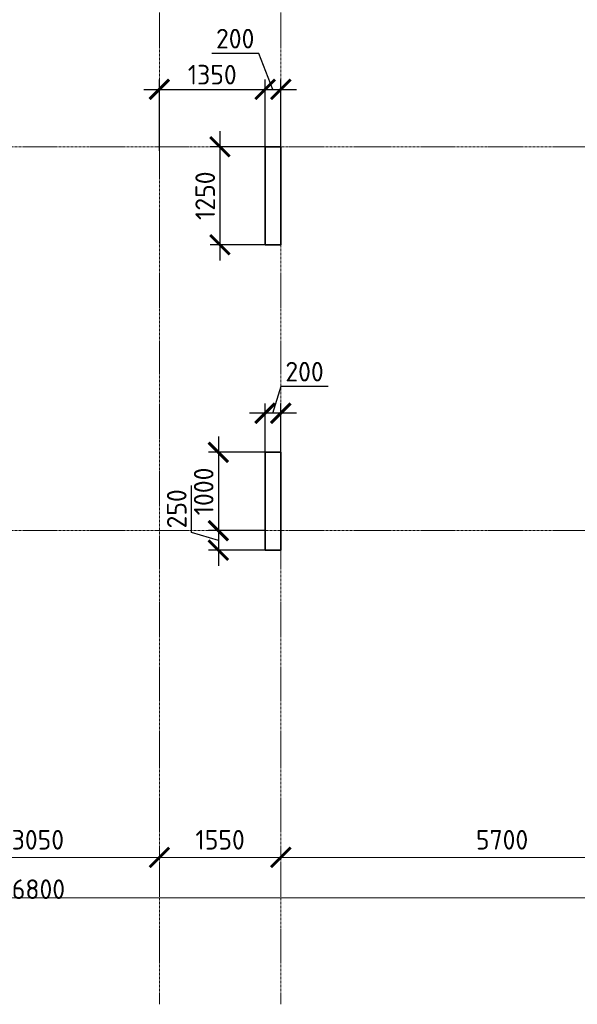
# Model space of a CAD drawing. Header units: millimetres. Extents: x 349531 to 1063351, y -131924 to 96186.
# Tile 44 of 230: x 460178 to 467296, y -47338 to -34770. Entities that reach past the tile are written whole.
import ezdxf

# ---------------------------------------------------------------- set-up
doc = ezdxf.new("R2010")
doc.units = ezdxf.units.MM
doc.linetypes.add('______5', pattern=[1100, 800, -100, 100, -100])
doc.linetypes.add('осевая', pattern=[50.8, 31.75, -6.35, 6.35, -6.35])
doc.layers.add('Колонна_ бетон', color=7, linetype='Continuous', lineweight=50, true_color=0xb4b496)
for name, color, linetype, lineweight in [('Конструкции 0.5', 5, 'Continuous', 50), ('Оси', 40, '______5', 18), ('РАЗМЕРЫ', 1, 'Continuous', 9)]:
    doc.layers.add(name, color=color, linetype=linetype, lineweight=lineweight)
doc.styles.add('GOST-2.304_Type-B', font='GOST_Common.ttf')
doc.dimstyles.new('СПДС', dxfattribs={"dimscale": 100, "dimtxt": 2.5, "dimasz": 2.5, "dimexe": 1.25, "dimexo": 0, "dimtad": 1, "dimdec": 0, "dimtxsty": 'GOST-2.304_Type-B', "dimblk": 'ARCHTICK', "dimcen": 2.5, "dimdle": 2, "dimadec": 0, "dimazin": 2, "dimtfac": 0.75, "dimtdec": 0, "dimtmove": 1, "dimatfit": 3, "dimfxl": 1, "dimtolj": 1, "dimarcsym": 1})

# ---------------------------------------------------------------- blocks, each defined once
blk = doc.blocks.new('_ArchTick')
at = {"color": 0, "linetype": 'ByBlock', "const_width": 0.15}
blk.add_lwpolyline([(-0.5, -0.5), (0.5, 0.5)], dxfattribs=at)
blk = doc.blocks.new('*D1694')
at = {"color": 0, "lineweight": -2, "transparency": 16777216}
for p, q in [((983646, -19381), (983646, -19256)), ((1030446, -19495), (1030446, -19256)), ((983446, -19381), (1030646, -19381))]:
    blk.add_line(p, q, dxfattribs=at)
at = {"layer": 'DEFPOINTS', "color": 0, "transparency": 16777216}
for p in [(983646, -19381), (1030446, -19381), (1030446, -19495)]:
    blk.add_point(p, dxfattribs=at)
at = {"color": 0, "lineweight": -2, "transparency": 16777216, "xscale": 250, "yscale": 250, "zscale": 250, "rotation": 180}
blk.add_blockref('_ArchTick', (983646, -19381), dxfattribs=at)
at = {"color": 0, "lineweight": -2, "transparency": 16777216, "xscale": 250, "yscale": 250, "zscale": 250}
blk.add_blockref('_ArchTick', (1030446, -19381), dxfattribs=at)
at = {"color": 0, "transparency": 16777216, "insert": (1001863, -19270), "char_height": 250, "width": 104166.67, "attachment_point": 5, "style": 'GOST-2.304_Type-B'}
blk.add_mtext('\\A1;46800', dxfattribs=at)
blk = doc.blocks.new('*D1684')
at = {"color": 0, "lineweight": -2, "transparency": 16777216}
for p, q in [((1000446, -18864), (1000446, -18739)), ((1003496, -18864), (1003496, -18739)), ((1000246, -18864), (1003696, -18864))]:
    blk.add_line(p, q, dxfattribs=at)
at = {"layer": 'DEFPOINTS', "color": 0, "transparency": 16777216}
for p in [(1000446, -18864), (1003496, -18864), (1003496, -18864)]:
    blk.add_point(p, dxfattribs=at)
at = {"color": 0, "lineweight": -2, "transparency": 16777216, "xscale": 250, "yscale": 250, "zscale": 250, "rotation": 180}
blk.add_blockref('_ArchTick', (1000446, -18864), dxfattribs=at)
at = {"color": 0, "lineweight": -2, "transparency": 16777216, "xscale": 250, "yscale": 250, "zscale": 250}
blk.add_blockref('_ArchTick', (1003496, -18864), dxfattribs=at)
at = {"color": 0, "transparency": 16777216, "insert": (1001945, -18639), "char_height": 250, "width": 83333.33, "attachment_point": 5, "style": 'GOST-2.304_Type-B'}
blk.add_mtext('\\A1;3050', dxfattribs=at)
blk = doc.blocks.new('*D1685')
at = {"color": 0, "lineweight": -2, "transparency": 16777216}
for p, q in [((1003496, -18864), (1003496, -18739)), ((1005046, -18864), (1005046, -18739)), ((1003296, -18864), (1005246, -18864))]:
    blk.add_line(p, q, dxfattribs=at)
at = {"layer": 'DEFPOINTS', "color": 0, "transparency": 16777216}
for p in [(1003496, -18864), (1005046, -18864), (1005046, -18864)]:
    blk.add_point(p, dxfattribs=at)
at = {"color": 0, "lineweight": -2, "transparency": 16777216, "xscale": 250, "yscale": 250, "zscale": 250, "rotation": 180}
blk.add_blockref('_ArchTick', (1003496, -18864), dxfattribs=at)
at = {"color": 0, "lineweight": -2, "transparency": 16777216, "xscale": 250, "yscale": 250, "zscale": 250}
blk.add_blockref('_ArchTick', (1005046, -18864), dxfattribs=at)
at = {"color": 0, "transparency": 16777216, "insert": (1004271, -18639), "char_height": 250, "width": 83333.33, "attachment_point": 5, "style": 'GOST-2.304_Type-B'}
blk.add_mtext('\\A1;1550', dxfattribs=at)
blk = doc.blocks.new('*D1686')
at = {"color": 0, "lineweight": -2, "transparency": 16777216}
for p, q in [((1005046, -18864), (1005046, -18739)), ((1010746, -18864), (1010746, -18739)), ((1004846, -18864), (1010946, -18864))]:
    blk.add_line(p, q, dxfattribs=at)
at = {"layer": 'DEFPOINTS', "color": 0, "transparency": 16777216}
for p in [(1005046, -18864), (1010746, -18864), (1010746, -18864)]:
    blk.add_point(p, dxfattribs=at)
at = {"color": 0, "lineweight": -2, "transparency": 16777216, "xscale": 250, "yscale": 250, "zscale": 250, "rotation": 180}
blk.add_blockref('_ArchTick', (1005046, -18864), dxfattribs=at)
at = {"color": 0, "lineweight": -2, "transparency": 16777216, "xscale": 250, "yscale": 250, "zscale": 250}
blk.add_blockref('_ArchTick', (1010746, -18864), dxfattribs=at)
at = {"color": 0, "transparency": 16777216, "insert": (1007870, -18639), "char_height": 250, "width": 83333.33, "attachment_point": 5, "style": 'GOST-2.304_Type-B'}
blk.add_mtext('\\A1;5700', dxfattribs=at)
blk = doc.blocks.new('*D888')
at = {"layer": 'DEFPOINTS', "color": 0, "transparency": 16777216}
for p in [(463311, -35659), (461961, -36442), (463311, -36442, -360)]:
    blk.add_point(p, dxfattribs=at)
at = {"layer": 'РАЗМЕРЫ', "color": 0, "lineweight": -2, "transparency": 16777216}
for p, q in [((461961, -36442), (461961, -35534)), ((463311, -36442), (463311, -35534)), ((461761, -35659), (463511, -35659))]:
    blk.add_line(p, q, dxfattribs=at)
at = {"layer": 'РАЗМЕРЫ', "color": 0, "lineweight": -2, "transparency": 16777216, "xscale": 250, "yscale": 250, "zscale": 250, "rotation": 180}
blk.add_blockref('_ArchTick', (461961, -35659), dxfattribs=at)
at = {"layer": 'РАЗМЕРЫ', "color": 0, "lineweight": -2, "transparency": 16777216, "xscale": 250, "yscale": 250, "zscale": 250}
blk.add_blockref('_ArchTick', (463311, -35659), dxfattribs=at)
at = {"layer": 'РАЗМЕРЫ', "color": 0, "transparency": 16777216, "insert": (462636, -35472), "char_height": 250, "attachment_point": 5, "style": 'GOST-2.304_Type-B'}
blk.add_mtext('\\A1;1350', dxfattribs=at)
blk = doc.blocks.new('*D889')
at = {"layer": 'DEFPOINTS', "color": 0, "transparency": 16777216}
for p in [(463311, -36392), (462734, -37642), (463311, -37642)]:
    blk.add_point(p, dxfattribs=at)
at = {"layer": 'РАЗМЕРЫ', "color": 0, "lineweight": -2, "transparency": 16777216}
for p, q in [((462734, -36192), (462734, -37842)), ((463311, -36392), (462609, -36392)), ((463311, -37642), (462609, -37642))]:
    blk.add_line(p, q, dxfattribs=at)
at = {"layer": 'РАЗМЕРЫ', "color": 0, "lineweight": -2, "transparency": 16777216, "xscale": 250, "yscale": 250, "zscale": 250}
for p, rotation in [((462734, -36392), 90), ((462734, -37642), 270)]:
    blk.add_blockref('_ArchTick', p, dxfattribs=dict(at, rotation=rotation))
at = {"layer": 'РАЗМЕРЫ', "color": 0, "transparency": 16777216, "insert": (462546, -37017), "char_height": 250, "attachment_point": 5, "rotation": 90, "style": 'GOST-2.304_Type-B'}
blk.add_mtext('\\A1;1250', dxfattribs=at)
blk = doc.blocks.new('*D890')
at = {"layer": 'DEFPOINTS', "color": 0, "transparency": 16777216}
for p in [(463511, -35659), (463311, -36231), (463511, -36442)]:
    blk.add_point(p, dxfattribs=at)
at = {"layer": 'РАЗМЕРЫ', "color": 0, "lineweight": -2, "transparency": 16777216}
for p, q in [((463229, -35200), (462629, -35200)), ((463411, -35659), (463229, -35200)), ((463311, -36231), (463311, -35534)), ((463511, -36442), (463511, -35534)), ((463111, -35659), (463711, -35659))]:
    blk.add_line(p, q, dxfattribs=at)
at = {"layer": 'РАЗМЕРЫ', "color": 0, "lineweight": -2, "transparency": 16777216, "xscale": 250, "yscale": 250, "zscale": 250, "rotation": 180}
blk.add_blockref('_ArchTick', (463311, -35659), dxfattribs=at)
at = {"layer": 'РАЗМЕРЫ', "color": 0, "lineweight": -2, "transparency": 16777216, "xscale": 250, "yscale": 250, "zscale": 250}
blk.add_blockref('_ArchTick', (463511, -35659), dxfattribs=at)
at = {"layer": 'РАЗМЕРЫ', "color": 0, "transparency": 16777216, "insert": (462929, -35012), "char_height": 250, "attachment_point": 5, "style": 'GOST-2.304_Type-B'}
blk.add_mtext('\\A1;200', dxfattribs=at)
blk = doc.blocks.new('*D912')
at = {"layer": 'DEFPOINTS', "color": 0, "transparency": 16777216}
for p in [(463311, -39794), (463311, -40342, -360), (463511, -40342, -360)]:
    blk.add_point(p, dxfattribs=at)
at = {"layer": 'РАЗМЕРЫ', "color": 0, "lineweight": -2, "transparency": 16777216}
for p, q in [((463411, -39794), (463514, -39450)), ((463514, -39450), (464114, -39450)), ((463311, -40342), (463311, -39669)), ((463511, -40342), (463511, -39669)), ((463711, -39794), (463111, -39794))]:
    blk.add_line(p, q, dxfattribs=at)
at = {"layer": 'РАЗМЕРЫ', "color": 0, "lineweight": -2, "transparency": 16777216, "xscale": 250, "yscale": 250, "zscale": 250, "rotation": 180}
blk.add_blockref('_ArchTick', (463311, -39794), dxfattribs=at)
at = {"layer": 'РАЗМЕРЫ', "color": 0, "lineweight": -2, "transparency": 16777216, "xscale": 250, "yscale": 250, "zscale": 250}
blk.add_blockref('_ArchTick', (463511, -39794), dxfattribs=at)
at = {"layer": 'РАЗМЕРЫ', "color": 0, "transparency": 16777216, "insert": (463814, -39263), "char_height": 250, "attachment_point": 5, "style": 'GOST-2.304_Type-B'}
blk.add_mtext('\\A1;200', dxfattribs=at)
blk = doc.blocks.new('стены техподполья')
at = {"layer": 'Колонна_ бетон', "color": 180, "linetype": 'Continuous', "lineweight": 35, "transparency": 33554687}
for p, q in [((478336, -12144), (478136, -12144)), ((478136, -12144), (478136, -12144)), ((478136, -12144), (478136, -13394)), ((478336, -12144), (478336, -12144)), ((478336, -12144), (478336, -13394)), ((478136, -13394), (478136, -13394)), ((478136, -13394), (478336, -13394)), ((478336, -13394), (478336, -13394)), ((478136, -16044), (478136, -17294)), ((478136, -16044), (478336, -16044)), ((478336, -17294), (478336, -16044)), ((478336, -17294), (478136, -17294))]:
    blk.add_line(p, q, dxfattribs=at)
blk = doc.blocks.new('*D758')
at = {"layer": 'DEFPOINTS', "color": 0, "transparency": 16777216}
for p in [(463311, -40292, -200), (462714, -41292), (463311, -41292, -560)]:
    blk.add_point(p, dxfattribs=at)
at = {"layer": 'РАЗМЕРЫ', "color": 0, "lineweight": -2, "transparency": 16777216}
for p, q in [((462714, -40092), (462714, -41492)), ((463311, -40292), (462589, -40292)), ((463311, -41292), (462589, -41292))]:
    blk.add_line(p, q, dxfattribs=at)
at = {"layer": 'РАЗМЕРЫ', "color": 0, "lineweight": -2, "transparency": 16777216, "xscale": 250, "yscale": 250, "zscale": 250}
for p, rotation in [((462714, -40292), 90), ((462714, -41292), 270)]:
    blk.add_blockref('_ArchTick', p, dxfattribs=dict(at, rotation=rotation))
at = {"layer": 'РАЗМЕРЫ', "color": 0, "transparency": 16777216, "insert": (462527, -40792), "char_height": 250, "attachment_point": 5, "rotation": 90, "style": 'GOST-2.304_Type-B'}
blk.add_mtext('\\A1;1000', dxfattribs=at)
blk = doc.blocks.new('*D759')
at = {"layer": 'DEFPOINTS', "color": 0, "transparency": 16777216}
for p in [(463239, -41292), (462714, -41542), (463311, -41542, -200)]:
    blk.add_point(p, dxfattribs=at)
at = {"layer": 'РАЗМЕРЫ', "color": 0, "lineweight": -2, "transparency": 16777216}
for p, q in [((462370, -41314), (462370, -40714)), ((462714, -41092), (462714, -41742)), ((462714, -41417), (462370, -41314)), ((463239, -41292), (462589, -41292)), ((463311, -41542), (462589, -41542))]:
    blk.add_line(p, q, dxfattribs=at)
at = {"layer": 'РАЗМЕРЫ', "color": 0, "lineweight": -2, "transparency": 16777216, "xscale": 250, "yscale": 250, "zscale": 250}
for p, rotation in [((462714, -41292), 90), ((462714, -41542), 270)]:
    blk.add_blockref('_ArchTick', p, dxfattribs=dict(at, rotation=rotation))
at = {"layer": 'РАЗМЕРЫ', "color": 0, "transparency": 16777216, "insert": (462183, -41014), "char_height": 250, "attachment_point": 5, "rotation": 90, "style": 'GOST-2.304_Type-B'}
blk.add_mtext('\\A1;250', dxfattribs=at)
blk = doc.blocks.new('оси2')
at = {"layer": 'Оси', "color": 16, "linetype": 'осевая', "lineweight": 0, "transparency": 33554687}
for p, q in [((1003495.5, 5465.4), (1003495.5, -20739.3)), ((1005045.5, 5465.4), (1005045.5, -20739.3)), ((979200, -9792.9), (1032582.1, -9792.9)), ((979200, -14692.9), (1032582.1, -14692.9))]:
    blk.add_line(p, q, dxfattribs=at)
for base, p1, p2, picture, middle in [((1003495.5, -18864.1), (1000445.5, -18864.1), (1003495.5, -18864.1), '*D1684', (1001945.4, -18864.1)), ((1005045.5, -18864.1), (1003495.5, -18864.1), (1005045.5, -18864.1), '*D1685', (1004270.5, -18864.1)), ((1010745.5, -18864.1), (1005045.5, -18864.1), (1010745.5, -18864.1), '*D1686', (1007870.4, -18864.1)), ((1030445.5, -19380.9), (983645.5, -19380.9), (1030445.5, -19495.3), '*D1694', (1001863, -19495.3))]:
    dim = blk.add_linear_dim(base=base, p1=p1, p2=p2, dimstyle='СПДС', override={"dimgap": 1})
    dim.commit()
    dim.dimension.update_dxf_attribs({"geometry": picture, "text_midpoint": middle, "dimtype": 160})

msp = doc.modelspace()

# ---------------------------------------------------------------- block references
at = {"layer": 'Конструкции 0.5'}
msp.add_blockref('стены техподполья', (-14825, -24248.4, 160), dxfattribs=at)
at = {"layer": 'РАЗМЕРЫ'}
msp.add_blockref('оси2', (-541534.6, -26599.1, -200), dxfattribs=at)

# ---------------------------------------------------------------- dimensions: what is measured, and where the dimension line sits
dim = msp.add_linear_dim(base=(463511, -35659.1, 360), p1=(463311, -36231.1, 360), p2=(463511, -36442, 360), dimstyle='СПДС', override={"dimtofl": 0}, dxfattribs=at)
dim.commit()
dim.dimension.update_dxf_attribs({"geometry": '*D890', "text_midpoint": (463166, -35199.6, 360), "dimtype": 160})
for base, p1, p2, picture, middle in [((463311, -35659.1, 360), (461960.8, -36442, 360), (463311, -36442, 0), '*D888', (462635.9, -35471.6, 360)), ((463310.8, -39794.1, 360), (463510.7, -40342, 0), (463310.8, -40342, 0), '*D912', (463576.4, -39262.9, 360))]:
    dim = msp.add_linear_dim(base=base, p1=p1, p2=p2, dimstyle='СПДС', override={"dimtofl": 0}, dxfattribs=at)
    dim.commit()
    dim.dimension.update_dxf_attribs({"geometry": picture, "text_midpoint": middle})
for base, p1, p2, picture, middle in [((462733.5, -37642, -200), (463311, -36392, -200), (463311, -37642, -200), '*D889', (462546, -37017, -200)), ((462714, -41292, 360), (463311, -40292, 160), (463311, -41292, -200), '*D758', (462526.5, -40792, 360)), ((462714, -41542, 360), (463239, -41292, 360), (463310.8, -41542, 160), '*D759', (462182.8, -41251.3, 360))]:
    dim = msp.add_linear_dim(base=base, p1=p1, p2=p2, angle=90, dimstyle='СПДС', override={"dimtofl": 0}, dxfattribs=at)
    dim.commit()
    dim.dimension.update_dxf_attribs({"geometry": picture, "text_midpoint": middle})

doc.saveas('drawing.dxf')
